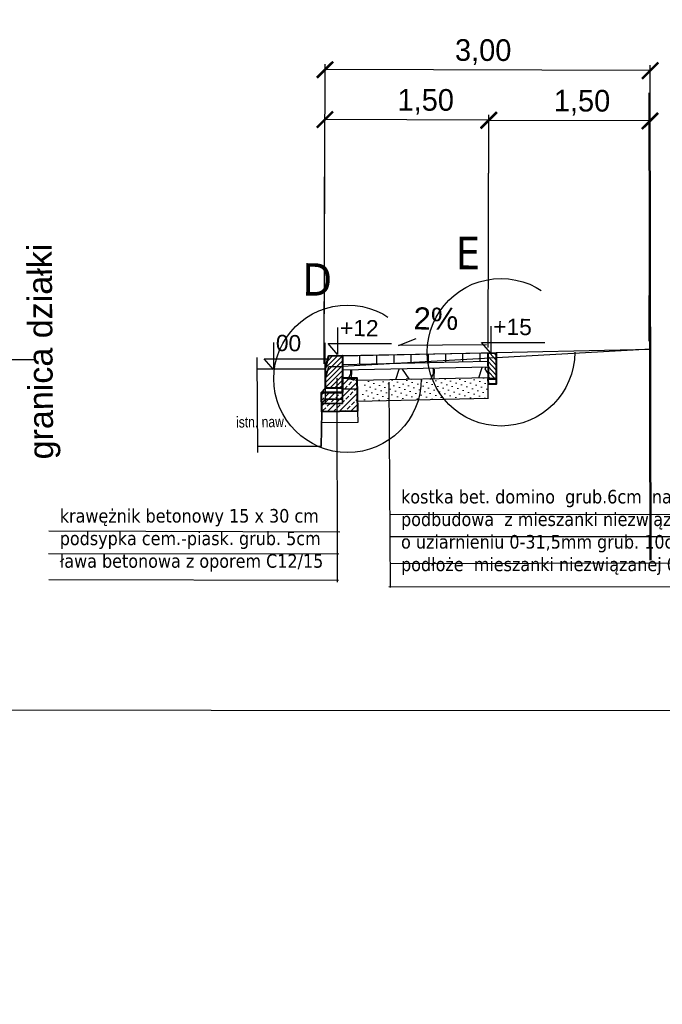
# Model space of a CAD drawing. Extents: x 8014 to 6635291, y -5609 to 5765892.
# Tile 136 of 158: x 6602124 to 6602130, y 5732585 to 5732594. Entities that reach past the tile are written whole.
import ezdxf
from ezdxf.enums import TextEntityAlignment as Align

# ---------------------------------------------------------------- set-up
doc = ezdxf.new("R2010")
doc.units = 0
doc.header["$PDSIZE"] = 0.75
doc.linetypes.add('ACAD_ISO03W100', pattern=[30, 12, -18])
doc.layers.get('0').update_dxf_attribs({"linetype": 'CONTINUOUS'})
doc.layers.get('Defpoints').update_dxf_attribs({"linetype": 'CONTINUOUS'})
doc.layers.add('1', color=7, linetype='CONTINUOUS')
doc.layers.add('a_zieleń', color=80, linetype='CONTINUOUS')
doc.layers.add('LSEC_____233', color=7, linetype='CONTINUOUS', lineweight=5)
doc.styles.add('Arial', font='arial.ttf')
doc.styles.add('Style-SWISSLT_1250', font='SWISSLT_1250.shx')
doc.dimstyles.new('KKK', dxfattribs={"dimscale": 0.5, "dimtxt": 0.4, "dimasz": 0.3, "dimexe": 0.1, "dimexo": 0.1, "dimgap": 0.1, "dimtad": 1, "dimtoh": 1, "dimtxsty": 'Standard', "dimblk": 'ARCHTICK', "dimcen": 2.5, "dimadec": 0, "dimazin": 0, "dimtfac": 1, "dimtix": 1, "dimtmove": 0, "dimatfit": 0, "dimldrblk": 'OBLIQUE', "dimfxl": 1, "dimarcsym": 0})

# ---------------------------------------------------------------- blocks, each defined once
blk = doc.blocks.new('*U696')
at = {"layer": 'LSEC_____233', "color": 7, "linetype": 'Continuous', "lineweight": -3}
for p, q in [((0.2384623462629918, -0.01892622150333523), (0.1423839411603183, 0.01884019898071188)), ((-0.2384983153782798, -0.01892622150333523), (0.2384623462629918, -0.01892622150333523))]:
    blk.add_line(p, q, dxfattribs=at)
blk = doc.blocks.new('_ArchTick')
at = {"color": 0, "linetype": 'ByBlock', "const_width": 0.15}
blk.add_lwpolyline([(-0.5, -0.5), (0.5, 0.5)], dxfattribs=at)
blk = doc.blocks.new('*D776')
at = {"color": 0, "lineweight": -2}
for p, q in [((6602126.683360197, 5732591.227864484), (6602126.692079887, 5732593.992506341)), ((6602129.684873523, 5732591.43525006), (6602129.692909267, 5732593.983041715)), ((6602129.692751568, 5732593.933041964), (6602126.691922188, 5732593.94250659))]:
    blk.add_line(p, q, dxfattribs=at)
at = {"layer": 'Defpoints', "color": 0, "linetype": 'ByBlock', "lineweight": -2}
for p in [(6602126.691922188, 5732593.94250659), (6602129.684715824, 5732591.385250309), (6602126.683202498, 5732591.177864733)]:
    blk.add_point(p, dxfattribs=at)
at = {"color": 0, "lineweight": -2, "xscale": 0.15, "yscale": 0.15, "zscale": 0.15}
for p, rotation in [((6602126.691922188, 5732593.94250659), 179.8192895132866), ((6602129.692751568, 5732593.933041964), 359.8192895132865)]:
    blk.add_blockref('_ArchTick', p, dxfattribs=dict(at, rotation=rotation))
at = {"color": 0, "linetype": 'ByBlock', "lineweight": 9, "insert": (6602128.151496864, 5732594.104570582), "char_height": 0.2, "attachment_point": 5, "rotation": 359.8192895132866}
blk.add_mtext('3,00', dxfattribs=at)
blk = doc.blocks.new('_Oblique')
at = {"color": 0, "linetype": 'ByBlock', "lineweight": -2}
blk.add_line((-0.5, -0.5), (0.5, 0.5), dxfattribs=at)
blk = doc.blocks.new('*D777')
at = {"color": 0, "lineweight": -2}
for p, q in [((6602126.683360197, 5732591.227864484), (6602126.69062545, 5732593.531366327)), ((6602128.196122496, 5732591.377353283), (6602128.202901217, 5732593.526596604)), ((6602128.202743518, 5732593.476596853), (6602126.690467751, 5732593.481366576))]:
    blk.add_line(p, q, dxfattribs=at)
at = {"layer": 'Defpoints', "color": 0, "linetype": 'ByBlock', "lineweight": -2}
for p in [(6602126.690467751, 5732593.481366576), (6602128.195964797, 5732591.327353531), (6602126.683202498, 5732591.177864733)]:
    blk.add_point(p, dxfattribs=at)
at = {"color": 0, "lineweight": -2, "xscale": 0.15, "yscale": 0.15, "zscale": 0.15}
for p, rotation in [((6602126.690467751, 5732593.481366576), 179.8192895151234), ((6602128.202743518, 5732593.476596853), 359.8192895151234)]:
    blk.add_blockref('_ArchTick', p, dxfattribs=dict(at, rotation=rotation))
at = {"color": 0, "linetype": 'ByBlock', "lineweight": 9, "insert": (6602127.62133279, 5732593.645098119), "char_height": 0.2, "attachment_point": 5, "rotation": 359.8192895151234}
blk.add_mtext('1,50', dxfattribs=at)
blk = doc.blocks.new('*D778')
at = {"color": 0, "lineweight": -2}
for p, q in [((6602128.196122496, 5732591.377353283), (6602128.202891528, 5732593.523524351)), ((6602129.684873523, 5732591.43525006), (6602129.69144514, 5732593.518829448)), ((6602129.691287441, 5732593.468829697), (6602128.202733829, 5732593.4735246))]:
    blk.add_line(p, q, dxfattribs=at)
at = {"layer": 'Defpoints', "color": 0, "linetype": 'ByBlock', "lineweight": -2}
for p in [(6602128.202733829, 5732593.4735246), (6602128.195964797, 5732591.327353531), (6602129.684715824, 5732591.385250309)]:
    blk.add_point(p, dxfattribs=at)
at = {"color": 0, "lineweight": -2, "xscale": 0.15, "yscale": 0.15, "zscale": 0.15}
for p, rotation in [((6602128.202733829, 5732593.4735246), 179.8192895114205), ((6602129.691287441, 5732593.468829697), 359.8192895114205)]:
    blk.add_blockref('_ArchTick', p, dxfattribs=dict(at, rotation=rotation))
at = {"color": 0, "linetype": 'ByBlock', "lineweight": 9, "insert": (6602129.063847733, 5732593.637476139), "char_height": 0.2, "attachment_point": 5, "rotation": 359.8192895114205}
blk.add_mtext('1,50', dxfattribs=at)

msp = doc.modelspace()

# ---------------------------------------------------------------- hatches: boundary and pattern name
at = {"lineweight": -3}
h = msp.add_hatch(dxfattribs=at)
h.set_pattern_fill('ANSI31', color=256, scale=0.05, angle=45)
h.set_pattern_definition([(90, (6602061.289469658, 5732621.532879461), (-0.15875, 0), [])])
h.paths.add_polyline_path([(6602126.852307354, 5732591.303229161), (6602128.196278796, 5732591.328247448), (6602128.191345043, 5732591.24935701), (6602126.853685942, 5732591.218807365)])
h = msp.add_hatch(dxfattribs=at)
h.set_pattern_fill('ANSI31', color=256, scale=0.009999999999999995, angle=358.4150165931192, style=0)
h.set_pattern_definition([(133.4150165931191, (6602385.290290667, 5732580.119090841), (0.02306302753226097, 0.02182107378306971), [])])
h.paths.add_polyline_path([(6602128.197526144, 5732591.326084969), (6602128.271876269, 5732591.327230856), (6602128.272150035, 5732591.088114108), (6602128.19932546, 5732591.088666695)])
h = msp.add_hatch(dxfattribs=at)
h.set_pattern_fill('ANSI31', color=256, scale=0.01, style=0)
h.set_pattern_definition([(45.00000000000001, (6601863.860953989, 5732587.209447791), (-0.02245064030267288, 0.02245064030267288), [])])
h.paths.add_polyline_path([(6602126.695927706, 5732591.186385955), (6602126.727168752, 5732591.302063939), (6602126.852372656, 5732591.304052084), (6602126.852372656, 5732591.004757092), (6602126.695927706, 5732591.002768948)])
h = msp.add_hatch(dxfattribs=at)
h.set_pattern_fill('GRAVEL', color=256, scale=0.03)
h.set_pattern_definition([(228.0127875, (6602016.222506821, 5732618.897544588), (-6.096000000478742, -6.857999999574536), [0.102516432, -10.1491450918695]), (184.969741, (6602016.15392682, 5732618.821344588), (9.143999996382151, 0.7620000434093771), [0.1759214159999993, -17.4162146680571]), (132.5104471, (6602015.978666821, 5732618.806104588), (7.620000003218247, -8.381999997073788), [0.124044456, -12.28041683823]), (267.273689, (6602015.681486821, 5732618.615604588), (0.7620000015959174, 15.23999999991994), [0.1602013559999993, -15.85993122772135]), (292.83365418, (6602015.673866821, 5732618.455584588), (-3.810000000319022, 9.143999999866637), [0.1570901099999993, -15.55194232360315]), (357.2736889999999, (6602015.734826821, 5732618.310804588), (-15.23999999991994, 0.7620000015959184), [0.1602013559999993, -15.85993122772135]), (37.69424047, (6602015.894846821, 5732618.303184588), (-9.905999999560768, -7.620000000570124), [0.211858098, -20.9739345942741]), (72.25532837, (6602016.062486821, 5732618.432724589), (5.334000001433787, 16.76399999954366), [0.200015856, -19.8015769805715]), (121.42956562, (6602016.123446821, 5732618.623224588), (-6.096000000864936, 9.905999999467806), [0.1607439, -15.9136637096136]), (175.2363583, (6602016.039626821, 5732618.760384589), (8.381999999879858, -0.7620000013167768), [0.1835139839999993, -8.992181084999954]), (222.3974378, (6602015.856746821, 5732618.775624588), (-9.143999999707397, -8.382000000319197), [0.237323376, -23.4950317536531]), (138.81407483, (6602016.435866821, 5732618.607984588), (-5.333999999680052, 4.572000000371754), [0.08100136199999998, -8.0191697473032]), (171.4692344, (6602016.374906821, 5732618.661324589), (9.906000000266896, -1.523999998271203), [0.154104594, -15.256391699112]), (225, (6602016.222506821, 5732618.684184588), (-1.06581410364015e-16, -0.7620000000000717), [0.107762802, -0.9698679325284]), (203.19859051, (6602016.169166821, 5732618.775624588), (3.810000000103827, 1.5239999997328), [0.05803239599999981, -5.745186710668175]), (291.80140949, (6602016.115826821, 5732618.752764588), (-0.7620000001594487, 2.285999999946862), [0.082069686, -4.021425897]), (30.96375653, (6602016.146306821, 5732618.676564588), (2.286000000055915, 1.523999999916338), [0.1332958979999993, -4.309889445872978]), (161.56505118, (6602016.260606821, 5732618.745144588), (1.524000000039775, -0.761999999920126), [0.096386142, -2.3132694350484]), (16.389540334, (6602015.673866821, 5732618.752764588), (7.620000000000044, 2.286000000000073), [0.1350264, -13.3676480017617]), (70.34617594, (6602015.803406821, 5732618.790864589), (-3.048000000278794, -8.381999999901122), [0.113279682, -11.21466470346]), (293.19859051, (6602016.260606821, 5732618.897544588), (-1.523999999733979, 3.810000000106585), [0.1160640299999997, -5.687155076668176]), (343.6104596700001, (6602016.306326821, 5732618.790864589), (-7.620000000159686, 2.285999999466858), [0.1350263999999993, -13.36764800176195]), (339.44395478, (6602015.673866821, 5732618.280324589), (-3.809999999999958, 1.524000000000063), [0.1302105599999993, -6.380320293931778]), (294.7751406, (6602015.795786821, 5732618.234604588), (-3.810000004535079, 8.381999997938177), [0.109101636, -10.801078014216]), (66.80140949, (6602016.268226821, 5732618.135544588), (1.523999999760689, 3.810000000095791), [0.11606403, -5.687155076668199]), (17.35402464, (6602016.313946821, 5732618.242224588), (-9.905999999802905, -3.048000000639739), [0.127734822, -12.64571279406]), (69.44395478, (6602015.894846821, 5732618.135544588), (-1.524000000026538, -3.809999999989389), [0.06510527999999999, -6.445425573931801]), (101.309932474, (6602016.222506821, 5732618.135544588), (-0.7620000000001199, 3.048000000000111), [0.03885437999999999, -3.8465984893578]), (165.963756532, (6602016.214886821, 5732618.173644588), (2.285999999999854, -0.7619999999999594), [0.15709011, -2.9847163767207]), (186.00900596, (6602016.062486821, 5732618.211744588), (7.61999999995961, 0.762000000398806), [0.1455800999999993, -14.41240945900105]), (303.69006753, (6602016.146306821, 5732618.607984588), (-0.7620000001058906, 1.523999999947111), [0.109897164, -2.637532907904]), (353.15722659, (6602016.207266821, 5732618.516544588), (12.9540000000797, -1.523999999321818), [0.191867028, -18.9948027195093]), (60.9453959, (6602016.397766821, 5732618.493684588), (-3.048000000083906, -5.333999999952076), [0.078452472, -7.766817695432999]), (90, (6602016.435866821, 5732618.562264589), (-0.7619999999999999, 0.7619999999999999), [0.04572, -0.7162799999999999]), (120.25643716, (6602016.047246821, 5732618.234604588), (3.047999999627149, -5.334000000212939), [0.105860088, -10.48018223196]), (48.01278749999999, (6602015.993906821, 5732618.326044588), (6.096000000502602, 6.857999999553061), [0.205032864, -10.0466286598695]), (0, (6602016.131066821, 5732618.478444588), (0.7619999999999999, 0.7619999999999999), [0.19812, -0.5638799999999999]), (325.3048465, (6602016.329186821, 5732618.478444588), (7.620000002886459, -5.333999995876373), [0.120482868, -11.927795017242]), (254.0546040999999, (6602016.428246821, 5732618.409864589), (-0.761999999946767, -3.048000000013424), [0.110948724, -5.4364950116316]), (207.64597536, (6602016.397766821, 5732618.303184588), (-14.478000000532, -7.619999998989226), [0.1806435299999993, -17.88373932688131]), (175.42607874, (6602016.237746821, 5732618.219364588), (-9.905999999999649, 0.7619999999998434), [0.191108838, -18.919753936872])])
h.paths.add_polyline_path([(6602128.197406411, 5732591.099654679), (6602128.196278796, 5732591.195118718), (6602126.849775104, 5732591.168244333), (6602126.855826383, 5732591.097316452), (6602126.989114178, 5732591.07742141)])
at = {"lineweight": 15}
h = msp.add_hatch(dxfattribs=at)
h.set_pattern_fill('DOTS', color=256, scale=0.03, angle=44.08406627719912, style=0)
h.set_pattern_definition([(44.08406627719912, (6601782.952084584, 5732577.65298038), (-0.01602834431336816, 0.05077664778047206), [0, -0.04762499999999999])])
h.paths.add_polyline_path([(6602128.199659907, 5732591.097108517), (6602127.034085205, 5732591.079150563), (6602127.041497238, 5732590.889064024), (6602128.200182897, 5732590.91113566)])
at = {"layer": '1'}
h = msp.add_hatch(dxfattribs=at)
h.set_pattern_fill('ANSI33', color=256, scale=0.3, style=0)
h.set_pattern_definition([(45.00000000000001, (6602130.251173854, 5732571.093689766), (-0.05303300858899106, 0.05303300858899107), []), (45.00000000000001, (6602130.304206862, 5732571.093689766), (-0.05303300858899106, 0.05303300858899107), [0.0375, -0.01875])])
h.paths.add_polyline_path([(6602126.990017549, 5732590.789995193), (6602126.661212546, 5732590.785196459), (6602126.660246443, 5732590.962560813), (6602126.853228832, 5732590.961515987), (6602126.851501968, 5732591.097316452), (6602126.986498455, 5732591.096705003)])
at = {"layer": 'a_zieleń', "transparency": 33554687}
h = msp.add_hatch(dxfattribs=at)
h.set_pattern_fill('ANSI31', color=256, scale=2, angle=0.5415578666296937)
h.set_pattern_definition([(45.5415578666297, (6600987.53512271, 5732094.771343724), (-0.1784396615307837, 0.1750979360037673), [])])
edge = h.paths.add_edge_path()
edge.add_line((6601184.522925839, 5731785.715408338), (6601184.766921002, 5731785.473322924))
edge.add_line((6601184.766921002, 5731785.473322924), (6601208.79, 5731802.27))
edge.add_line((6601208.79, 5731802.27), (6601211.05, 5731814.48))
edge.add_line((6601211.05, 5731814.48), (6601142.150843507, 5731813.822858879))
edge.add_arc((6601143.69840858, 5731819.101553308), 5.500870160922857, 253.6603434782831, 270.5475106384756)
edge.add_line((6601143.750973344, 5731813.6009343), (6601191.033618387, 5731814.053326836))
edge.add_arc((6601191.121506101, 5731812.113382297), 1.941934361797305, 359.83740764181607, 92.59396805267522, ccw=False)
edge.add_line((6601193.063432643, 5731812.107871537), (6601193.07399525, 5731811.003901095))
edge.add_line((6601193.07399525, 5731811.003901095), (6601197.383252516, 5731811.044963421))
edge.add_line((6601197.383252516, 5731811.044963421), (6601197.425292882, 5731806.620725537))
edge.add_line((6601197.425292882, 5731806.620725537), (6601199.73158594, 5731806.642472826))
edge.add_line((6601199.73158594, 5731806.642472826), (6601199.802988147, 5731799.171269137))
edge.add_line((6601199.802988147, 5731799.171269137), (6601197.516155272, 5731797.164784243))
edge.add_line((6601197.516155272, 5731797.164784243), (6601194.215775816, 5731797.133052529))
edge.add_line((6601194.215775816, 5731797.133052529), (6601194.250820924, 5731793.47024802))
edge.add_arc((6601191.537576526, 5731793.658273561), 2.719751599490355, 281.08944697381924, 356.0357887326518, ccw=False)
edge.add_line((6601192.060696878, 5731790.989304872), (6601185.152182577, 5731786.155675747))
edge.add_arc((71774552.68679601, -87417922.68084788), 113685689.9179969, 124.9790439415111, 124.9790443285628)
h.paths.add_polyline_path([(6601204.905956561, 5731809.178180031), (6601202.576515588, 5731808.578882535), (6601203.741236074, 5731808.878531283)], flags=16)

# ---------------------------------------------------------------- linework, layer by layer
at = {"linetype": 'ACAD_ISO03W100', "lineweight": 50, "ltscale": 0.5}
msp.add_line((6602129.685702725, 5732593.728424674), (6602129.69574757, 5732589.414101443), dxfattribs=at)
at = {"lineweight": -3}
for p, q in [((6602126.807416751, 5732591.563832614), (6602126.807963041, 5732591.314571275)), ((6602128.222124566, 5732591.575022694), (6602128.222670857, 5732591.325761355)), ((6602126.215333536, 5732591.423905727), (6602126.215879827, 5732591.174644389)), ((6602126.688467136, 5732591.421362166), (6602126.693021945, 5732590.864179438)), ((6602128.222670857, 5732591.325761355), (6602128.136591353, 5732591.425466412)), ((6602128.136591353, 5732591.425466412), (6602128.721071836, 5732591.425466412)), ((6602126.807963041, 5732591.314571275), (6602126.721883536, 5732591.414276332)), ((6602126.721883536, 5732591.414276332), (6602127.306364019, 5732591.414276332)), ((6602123.435343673, 5732591.268286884), (6602124.019824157, 5732591.268286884)), ((6602126.062815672, 5732591.285122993), (6602126.067448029, 5732590.408665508)), ((6602126.215879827, 5732591.174644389), (6602126.129800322, 5732591.274349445)), ((6602126.129800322, 5732591.274349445), (6602126.714280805, 5732591.274349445))]:
    msp.add_line(p, q, dxfattribs=at)
at = {"lineweight": 25}
msp.add_line((6602126.849659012, 5732591.205483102), (6602129.697459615, 5732591.36421524), dxfattribs=at)
at = {"lineweight": 30}
for p, q in [((6602126.852996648, 5732591.302159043), (6602129.697459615, 5732591.363068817)), ((6602128.197788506, 5732590.910607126), (6602128.198324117, 5732591.038782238)), ((6602126.99171173, 5732590.881942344), (6602128.19964145, 5732590.911126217))]:
    msp.add_line(p, q, dxfattribs=at)
at = {"lineweight": 35}
for p, q in [((6602126.694900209, 5732591.18144365), (6602126.063067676, 5732591.179184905)), ((6602126.661953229, 5732590.785064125), (6602126.656471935, 5732590.463497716)), ((6602126.656471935, 5732590.463497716), (6602126.067718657, 5732590.468012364))]:
    msp.add_line(p, q, dxfattribs=at)
for p, q in [((6602126.799565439, 5732591.095404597), (6602126.804591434, 5732589.2125904)), ((6602127.280939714, 5732591.056554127), (6602127.291620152, 5732589.16339307)), ((6602127.291660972, 5732589.837080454), (6602132.160889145, 5732589.842122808)), ((6602126.829679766, 5732589.674242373), (6602124.14401364, 5732589.681413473)), ((6602127.291660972, 5732589.633617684), (6602132.168206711, 5732589.633675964)), ((6602126.82014969, 5732589.469453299), (6602124.140773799, 5732589.472966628)), ((6602127.291660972, 5732589.385330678), (6602132.175524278, 5732589.39300962)), ((6602126.815383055, 5732589.226563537), (6602124.14401364, 5732589.232300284)), ((6602127.280936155, 5732589.170861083), (6602132.175524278, 5732589.168453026))]:
    msp.add_line(p, q)
at = {"lineweight": -3}
for points in [[(6602115.236556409, 5732602.885589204), (6602141.366832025, 5732602.764317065), (6602141.220415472, 5732588.018598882), (6602115.252946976, 5732588.034123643)], [(6602126.852307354, 5732591.303229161), (6602128.196278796, 5732591.328247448), (6602128.191345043, 5732591.24935701), (6602126.853685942, 5732591.218807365)], [(6602128.197406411, 5732591.099654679), (6602128.197406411, 5732591.099654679), (6602128.196278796, 5732591.195118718), (6602126.849775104, 5732591.168244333), (6602126.855826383, 5732591.097316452), (6602126.855826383, 5732591.097316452), (6602126.989114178, 5732591.07742141), (6602128.197406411, 5732591.099654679)]]:
    msp.add_lwpolyline(points, close=True, dxfattribs=at)
at = {"lineweight": 40}
for points in [[(6602128.197526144, 5732591.326084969), (6602128.197526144, 5732591.326084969), (6602128.271876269, 5732591.327230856), (6602128.272150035, 5732591.088114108), (6602128.19932546, 5732591.088666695)], [(6602126.695927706, 5732591.186385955), (6602126.727168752, 5732591.302063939), (6602126.852372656, 5732591.304052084), (6602126.852372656, 5732591.004757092), (6602126.695927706, 5732591.002768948)], [(6602128.198804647, 5732591.090179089), (6602128.198804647, 5732591.090179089), (6602128.272361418, 5732591.087335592), (6602128.27180754, 5732591.038028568), (6602128.199798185, 5732591.038403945)], [(6602126.695927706, 5732591.002768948), (6602126.695927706, 5732591.002768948), (6602126.852372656, 5732591.004757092), (6602126.853228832, 5732590.961515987), (6602126.660246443, 5732590.962560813)]]:
    msp.add_lwpolyline(points, close=True, dxfattribs=at)
at = {"lineweight": 25}
for points in [[(6602126.696203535, 5732591.085381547), (6602126.727144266, 5732591.201140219), (6602126.851501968, 5732591.201979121), (6602126.853228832, 5732590.901830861), (6602126.696680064, 5732590.901765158)], [(6602126.696680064, 5732590.901765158), (6602126.696680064, 5732590.901765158), (6602126.853228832, 5732590.901830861), (6602126.853228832, 5732590.860318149), (6602126.661103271, 5732590.861464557)]]:
    msp.add_lwpolyline(points, close=True, dxfattribs=at)
at = {"linetype": 'ACAD_ISO03W100', "lineweight": -3, "ltscale": 0.3}
for centre in [(6602128.316044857, 5732591.333770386), (6602126.89993483, 5732591.089204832)]:
    msp.add_circle(centre, 0.6806496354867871, dxfattribs=at)
at = {"layer": '1', "lineweight": 40}
msp.add_lwpolyline([(6602126.990017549, 5732590.789995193), (6602126.661212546, 5732590.785196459), (6602126.661212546, 5732590.785196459), (6602126.660246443, 5732590.962560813), (6602126.660246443, 5732590.962560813), (6602126.853228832, 5732590.961515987), (6602126.851501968, 5732591.097316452), (6602126.986498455, 5732591.096705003)], close=True, dxfattribs=at)
at = {"layer": '1', "lineweight": 25}
msp.add_lwpolyline([(6602126.993438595, 5732590.685595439), (6602126.662529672, 5732590.684103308), (6602126.662529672, 5732590.684103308), (6602126.661103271, 5732590.861464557), (6602126.661103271, 5732590.861464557), (6602126.853228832, 5732590.860318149), (6602126.85409952, 5732590.996112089), (6602126.98566045, 5732590.995250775)], close=True, dxfattribs=at)

# ---------------------------------------------------------------- block references
at = {"linetype": 'Continuous', "xscale": -1.701137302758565, "yscale": 1.701137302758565, "zscale": 1.701137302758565, "rotation": 0.525861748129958}
msp.add_blockref('*U696', (6602127.776680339, 5732591.430880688), dxfattribs=at)

# ---------------------------------------------------------------- texts
at = {"lineweight": -3, "char_height": 0.3, "width": 22.20657308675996, "attachment_point": 1, "rotation": 359.7888576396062}
for s, insert in [('{\\fTahoma|b0|i0|c238|p34;E}', (6602127.90005136, 5732592.401018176)), ('{\\fTahoma|b0|i0|c238|p34;D}', (6602126.483941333, 5732592.156452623))]:
    msp.add_mtext(s, dxfattribs=dict(at, insert=insert))
at = {"char_height": 0.15, "attachment_point": 1}
for s, insert, width in [('{\\fTahoma|b0|i0|c238|p34;\\H0.8333x;kostka bet. domino  grub.6cm  na podsypce cem.piask 3cm\\Ppodbudowa  z mieszanki niezwiązanej \\Po uziarnieniu 0-31,5mm grub. 10cm\\Ppodłoże  mieszanki niezwiązanej 0-8mm grub.20cm}', (6602127.393485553, 5732590.063758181), 20.01693000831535), ('{\\fTahoma|b0|i0|c238|p34;\\H0.8333x;kostka bet.dwuteownik grub.6cm  na podsypce cem.piask 3cm\\Ppodbudowa  z mieszanki niezwiązanej \\Po uziarnieniu 0-31,5mm grub. 10cm\\Ppodłoże  mieszanki niezwiązanej 0-8mm grub.20cm}', (6602118.925814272, 5732589.874034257), 20.01693000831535), ('{\\fTahoma|b0|i0|c238|p34;\\H0.8333x;krawężnik betonowy 15 x 30 cm\\Ppodsypka cem.-piask. grub. 5cm\\Pława betonowa z oporem C12/15}', (6602124.243653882, 5732589.887103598), 8.75545)]:
    msp.add_mtext(s, dxfattribs=dict(at, insert=insert, width=width))
at = {"layer": 'LSEC_____233', "color": 7, "linetype": 'Continuous', "lineweight": -3, "style": 'Style-SWISSLT_1250'}
for s, height, rotation, p in [('granica działki', 0.225, 90.4154115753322, (6602124.070949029, 5732590.344796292)), ('2%%%', 0.2041364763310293, 359.1575386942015, (6602127.509439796, 5732591.64713707)), ('+12', 0.15, 359.1575386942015, (6602126.830393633, 5732591.560390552)), ('+15', 0.15, 359.1575386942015, (6602128.245101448, 5732591.571580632)), ('00', 0.15, 359.1575386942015, (6602126.238310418, 5732591.420463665))]:
    msp.add_text(s, height=height, rotation=rotation, dxfattribs=at).set_placement(p, align=Align.MIDDLE_LEFT)
at = {"layer": 'LSEC_____233', "color": 7, "linetype": 'Continuous', "lineweight": 35, "style": 'Arial', "width": 0.8000000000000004}
msp.add_text('istn. naw.', height=0.1, rotation=0.6065434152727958, dxfattribs=at).set_placement((6602125.870694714, 5732590.688812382), align=Align.MIDDLE_LEFT)

# ---------------------------------------------------------------- dimensions: what is measured, and where the dimension line sits
at = {"lineweight": 9}
for base, p1, p2, text, picture, middle in [((6602126.691922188, 5732593.94250659), (6602129.684715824, 5732591.385250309), (6602126.683202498, 5732591.177864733), '3,00', '*D776', (6602128.150971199, 5732593.937904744)), ((6602126.690467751, 5732593.481366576), (6602128.195964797, 5732591.327353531), (6602126.683202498, 5732591.177864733), '1,50', '*D777', (6602127.620807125, 5732593.478432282)), ((6602128.202733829, 5732593.4735246), (6602129.684715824, 5732591.385250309), (6602128.195964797, 5732591.327353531), '1,50', '*D778', (6602129.063322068, 5732593.470810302))]:
    dim = msp.add_linear_dim(base=base, p1=p1, p2=p2, angle=359.8192895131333, text=text, dimstyle='KKK', dxfattribs=at)
    dim.commit()
    dim.dimension.update_dxf_attribs({"geometry": picture, "text_midpoint": middle, "dimtype": 160})

doc.saveas('drawing.dxf')
